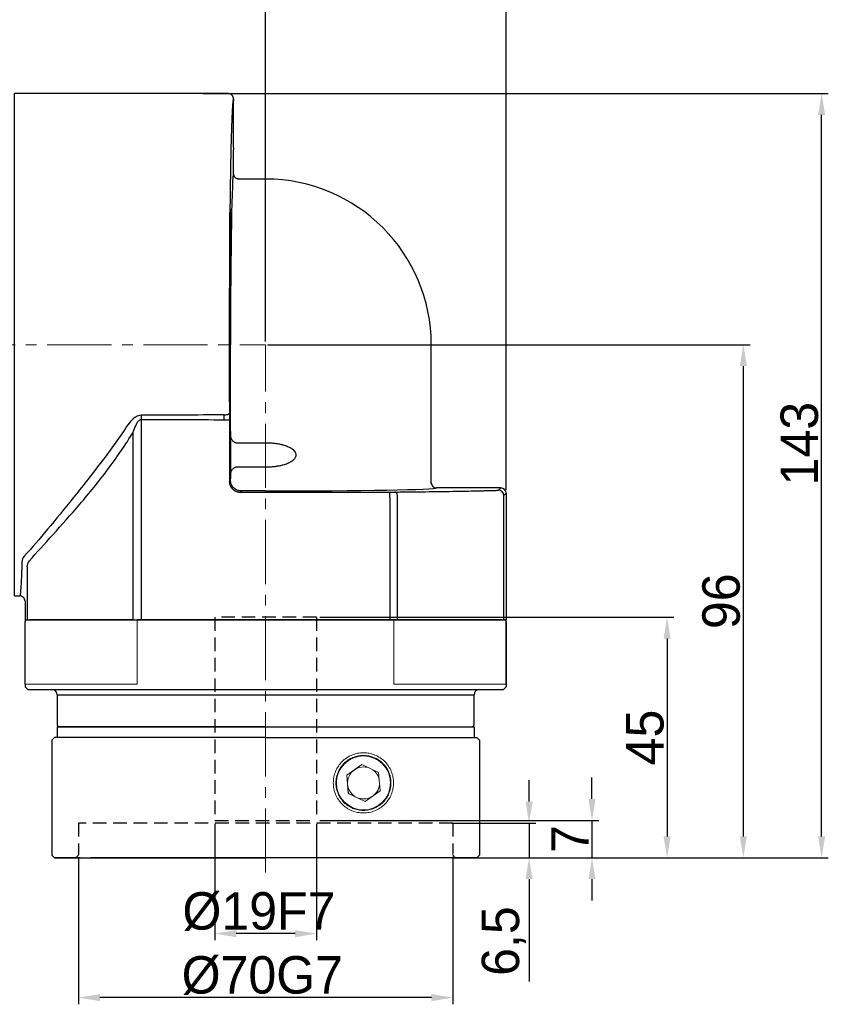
# Model space of a CAD drawing. Header units: millimetres. Extents: x 9570 to 10220, y -94 to 365.
# Tile 8 of 12: x 9912 to 10063, y 78 to 263. Entities that reach past the tile are written whole.
import ezdxf

# ---------------------------------------------------------------- set-up
doc = ezdxf.new("R2010")
doc.units = ezdxf.units.MM
doc.header["$PDSIZE"] = -5
doc.linetypes.add('DASHED', pattern=[19.05, 12.7, -6.35])
doc.linetypes.add('点画线', pattern=[18, 12, -2, 2, -2])
doc.layers.get('0').update_dxf_attribs({"lineweight": 18})
doc.layers.get('Defpoints').update_dxf_attribs({"lineweight": 18})
for name, color, linetype, lineweight in [('4虚线层', 6, 'DASHED', 35), ('7中心线层', 7, '点画线', 18), ('尺寸线层', 3, 'Continuous', 18), ('标注线', 7, 'Continuous', 18), ('粗实线', 7, 'Continuous', 40)]:
    doc.layers.add(name, color=color, linetype=linetype, lineweight=lineweight)
doc.styles.add('工程字', font='txt')
doc.dimstyles.new('ISO-25', dxfattribs={"dimtxt": 7, "dimasz": 4, "dimexe": 1.25, "dimexo": 0.625, "dimtad": 1, "dimtxsty": '工程字', "dimcen": 2, "dimdle": 8, "dimadec": 0, "dimazin": 0, "dimtfac": 1, "dimtmove": 0, "dimatfit": 3, "dimfxl": 1, "dimarcsym": 0})

# ---------------------------------------------------------------- blocks, each defined once
blk = doc.blocks.new('*D76')
at = {"layer": 'Defpoints', "color": 0}
for p in [(9793.85, 307.84), (9793.85, 211.04), (10002.85, 174.01)]:
    blk.add_point(p, dxfattribs=at)
at = {"layer": '尺寸线层', "color": 0, "lineweight": -2}
for p, q in [((9793.85, 211.67), (9793.85, 309.09)), ((9998.85, 307.84), (9797.85, 307.84)), ((10002.85, 174.63), (10002.85, 309.09))]:
    blk.add_line(p, q, dxfattribs=at)
at = {"layer": '尺寸线层', "color": 0}
for points in [[(9797.85, 308.5), (9797.85, 307.17), (9793.85, 307.84)], [(9998.85, 307.17), (9998.85, 308.5), (10002.85, 307.84)]]:
    blk.add_solid(points, dxfattribs=at)
at = {"layer": '尺寸线层', "color": 0, "insert": (9898.35, 311.96), "char_height": 7, "attachment_point": 5, "style": '工程字'}
blk.add_mtext('209', dxfattribs=at)
blk = doc.blocks.new('*D77')
at = {"layer": 'Defpoints', "color": 0}
for p in [(9945.55, 248.81), (10061.87, 248.81), (9997.17, 105.81)]:
    blk.add_point(p, dxfattribs=at)
at = {"layer": '尺寸线层', "color": 0, "lineweight": -2}
for p, q in [((9946.18, 248.81), (10063.12, 248.81)), ((10061.87, 109.81), (10061.87, 244.81)), ((9997.79, 105.81), (10063.12, 105.81))]:
    blk.add_line(p, q, dxfattribs=at)
at = {"layer": '尺寸线层', "color": 0}
for points in [[(10062.53, 244.81), (10061.2, 244.81), (10061.87, 248.81)], [(10061.2, 109.81), (10062.53, 109.81), (10061.87, 105.81)]]:
    blk.add_solid(points, dxfattribs=at)
at = {"layer": '尺寸线层', "color": 0, "insert": (10057.74, 183.31), "char_height": 7, "attachment_point": 5, "rotation": 90, "style": '工程字'}
blk.add_mtext('143', dxfattribs=at)
blk = doc.blocks.new('*D78')
at = {"layer": 'Defpoints', "color": 0}
for p in [(9957.55, 201.81), (10016.26, 105.81), (10047.22, 105.81)]:
    blk.add_point(p, dxfattribs=at)
at = {"layer": '尺寸线层', "color": 0, "lineweight": -2}
for p, q in [((9958.18, 201.81), (10048.47, 201.81)), ((10047.22, 197.81), (10047.22, 109.81)), ((10016.88, 105.81), (10048.47, 105.81))]:
    blk.add_line(p, q, dxfattribs=at)
at = {"layer": '尺寸线层', "color": 0}
for points in [[(10047.89, 197.81), (10046.56, 197.81), (10047.22, 201.81)], [(10046.56, 109.81), (10047.89, 109.81), (10047.22, 105.81)]]:
    blk.add_solid(points, dxfattribs=at)
at = {"layer": '尺寸线层', "color": 0, "insert": (10043.1, 153.81), "char_height": 7, "attachment_point": 5, "rotation": 90, "style": '工程字'}
blk.add_mtext('96', dxfattribs=at)
blk = doc.blocks.new('*D79')
at = {"layer": 'Defpoints', "color": 0}
for p in [(9967.36, 150.81), (9997.17, 105.81), (10032.96, 105.81)]:
    blk.add_point(p, dxfattribs=at)
at = {"layer": '尺寸线层', "color": 0, "lineweight": -2}
for p, q in [((9967.98, 150.81), (10034.21, 150.81)), ((10032.96, 146.81), (10032.96, 109.81)), ((9997.79, 105.81), (10034.21, 105.81))]:
    blk.add_line(p, q, dxfattribs=at)
at = {"layer": '尺寸线层', "color": 0}
for points in [[(10033.63, 146.81), (10032.29, 146.81), (10032.96, 150.81)], [(10032.29, 109.81), (10033.63, 109.81), (10032.96, 105.81)]]:
    blk.add_solid(points, dxfattribs=at)
at = {"layer": '尺寸线层', "color": 0, "insert": (10028.84, 128.31), "char_height": 7, "attachment_point": 5, "rotation": 90, "style": '工程字'}
blk.add_mtext('45', dxfattribs=at)
blk = doc.blocks.new('*D80')
at = {"layer": 'Defpoints', "color": 0}
for p in [(10002.85, 289.79), (10002.85, 264.92), (9834.35, 244.91)]:
    blk.add_point(p, dxfattribs=at)
at = {"layer": '尺寸线层', "color": 0, "lineweight": -2}
for p, q in [((9834.35, 245.53), (9834.35, 291.04)), ((9838.35, 289.79), (9998.85, 289.79)), ((10002.85, 265.55), (10002.85, 291.04))]:
    blk.add_line(p, q, dxfattribs=at)
at = {"layer": '尺寸线层', "color": 0}
for points in [[(9838.35, 290.45), (9838.35, 289.12), (9834.35, 289.79)], [(9998.85, 289.12), (9998.85, 290.45), (10002.85, 289.79)]]:
    blk.add_solid(points, dxfattribs=at)
at = {"layer": '尺寸线层', "color": 0, "insert": (9922.23, 294.5), "char_height": 7, "attachment_point": 5, "style": '工程字'}
blk.add_mtext('168,5', dxfattribs=at)
blk = doc.blocks.new('*D106')
at = {"layer": 'Defpoints', "color": 0}
for p in [(9948.36, 112.81), (9967.36, 112.81), (9948.36, 91.61)]:
    blk.add_point(p, dxfattribs=at)
at = {"layer": '尺寸线层', "color": 0, "lineweight": -2}
for p, q in [((9948.36, 112.18), (9948.36, 90.36)), ((9967.36, 112.18), (9967.36, 90.36)), ((9963.36, 91.61), (9952.36, 91.61))]:
    blk.add_line(p, q, dxfattribs=at)
at = {"layer": '尺寸线层', "color": 0}
for points in [[(9952.36, 92.27), (9952.36, 90.94), (9948.36, 91.61)], [(9963.36, 90.94), (9963.36, 92.27), (9967.36, 91.61)]]:
    blk.add_solid(points, dxfattribs=at)
at = {"layer": '尺寸线层', "color": 0, "insert": (9956.61, 95.73), "char_height": 7, "attachment_point": 5, "style": '工程字'}
blk.add_mtext('%%C19F7', dxfattribs=at)
blk = doc.blocks.new('*D107')
at = {"layer": 'Defpoints', "color": 0}
for p in [(9922.86, 106.41), (9992.86, 106.61), (9922.86, 79.63)]:
    blk.add_point(p, dxfattribs=at)
at = {"layer": '尺寸线层', "color": 0, "lineweight": -2}
for p, q in [((9922.86, 105.78), (9922.86, 78.38)), ((9992.86, 105.98), (9992.86, 78.38)), ((9988.86, 79.63), (9926.86, 79.63))]:
    blk.add_line(p, q, dxfattribs=at)
at = {"layer": '尺寸线层', "color": 0}
for points in [[(9926.86, 80.3), (9926.86, 78.97), (9922.86, 79.63)], [(9988.86, 78.97), (9988.86, 80.3), (9992.86, 79.63)]]:
    blk.add_solid(points, dxfattribs=at)
at = {"layer": '尺寸线层', "color": 0, "insert": (9957.24, 83.76), "char_height": 7, "attachment_point": 5, "style": '工程字'}
blk.add_mtext('%%C70G7', dxfattribs=at)
blk = doc.blocks.new('*D108')
at = {"layer": 'Defpoints', "color": 0}
for p in [(9992.04, 112.31), (9992.04, 105.81), (10007.14, 105.81)]:
    blk.add_point(p, dxfattribs=at)
at = {"layer": '尺寸线层', "color": 0, "lineweight": -2}
for p, q in [((10007.14, 116.31), (10007.14, 120.31)), ((9992.67, 112.31), (10008.39, 112.31)), ((10007.14, 112.31), (10007.14, 105.81)), ((9992.67, 105.81), (10008.39, 105.81)), ((10007.14, 101.81), (10007.14, 82.64))]:
    blk.add_line(p, q, dxfattribs=at)
at = {"layer": '尺寸线层', "color": 0}
for points in [[(10006.48, 116.31), (10007.81, 116.31), (10007.14, 112.31)], [(10007.81, 101.81), (10006.48, 101.81), (10007.14, 105.81)]]:
    blk.add_solid(points, dxfattribs=at)
at = {"layer": '尺寸线层', "color": 0, "insert": (10002.43, 90.22), "char_height": 7, "attachment_point": 5, "rotation": 90, "style": '工程字'}
blk.add_mtext('6,5', dxfattribs=at)
blk = doc.blocks.new('*D109')
at = {"layer": 'Defpoints', "color": 0}
for p in [(9967.35, 112.81), (9996.54, 105.81), (10018.91, 105.81)]:
    blk.add_point(p, dxfattribs=at)
at = {"layer": '尺寸线层', "color": 0, "lineweight": -2}
for p, q in [((10018.91, 116.81), (10018.91, 120.81)), ((9967.97, 112.81), (10020.16, 112.81)), ((10018.91, 112.81), (10018.91, 105.81)), ((9997.17, 105.81), (10020.16, 105.81)), ((10018.91, 101.81), (10018.91, 97.81))]:
    blk.add_line(p, q, dxfattribs=at)
at = {"layer": '尺寸线层', "color": 0}
for points in [[(10018.25, 116.81), (10019.58, 116.81), (10018.91, 112.81)], [(10019.58, 101.81), (10018.25, 101.81), (10018.91, 105.81)]]:
    blk.add_solid(points, dxfattribs=at)
at = {"layer": '尺寸线层', "color": 0, "insert": (10014.79, 109.31), "char_height": 7, "attachment_point": 5, "rotation": 90, "style": '工程字'}
blk.add_mtext('7', dxfattribs=at)
blk = doc.blocks.new('*D110')
at = {"layer": 'Defpoints', "color": 0}
for p in [(9957.85, 272.89), (9834.35, 201.81), (9957.85, 201.81)]:
    blk.add_point(p, dxfattribs=at)
at = {"layer": '尺寸线层', "color": 0, "lineweight": -2}
for p, q in [((9834.35, 202.43), (9834.35, 274.14)), ((9838.35, 272.89), (9953.85, 272.89)), ((9957.85, 202.43), (9957.85, 274.14))]:
    blk.add_line(p, q, dxfattribs=at)
at = {"layer": '尺寸线层', "color": 0}
for points in [[(9838.35, 273.56), (9838.35, 272.23), (9834.35, 272.89)], [(9953.85, 272.23), (9953.85, 273.56), (9957.85, 272.89)]]:
    blk.add_solid(points, dxfattribs=at)
at = {"layer": '尺寸线层', "color": 0, "insert": (9896.1, 277.6), "char_height": 7, "attachment_point": 5, "style": '工程字'}
blk.add_mtext('123,5', dxfattribs=at)
blk = doc.blocks.new('90L1')
at = {"color": 7, "linetype": 'Continuous', "lineweight": 30}
for p, q in [((40.05, 94), (0, 94)), ((0, 0), (0, 94)), ((41, 79), (41, 83.5)), ((41.98, 77.97), (41.63, 78.08)), ((47, 78), (42, 78)), ((78, 21.2), (78, 47)), ((78.08, 20.82), (77.97, 21.17)), ((78.08, 20.82), (77.97, 21.17)), ((91, 20.2), (79, 20.2)), ((92, 19.2), (92, -4.5)), ((0, 0), (1, 0)), ((2, -1), (2, -4.5)), ((2, -4.5), (2.42, -4.5)), ((2.42, -4.5), (2.82, -4.5)), ((22.31, -4.5), (2.82, -4.5)), ((22.31, -4.5), (23.76, -4.5)), ((70.24, -4.5), (23.76, -4.5)), ((70.24, -4.5), (71.69, -4.5)), ((91.18, -4.5), (71.69, -4.5)), ((91.18, -4.5), (91.58, -4.5)), ((92, -4.5), (91.58, -4.5))]:
    blk.add_line(p, q, dxfattribs=at)
at = {"color": 7, "linetype": 'Continuous', "lineweight": 25}
for p, q in [((42, 78), (41.98, 77.95)), ((41.98, 77.95), (42, 78)), ((40.44, 30.06), (40.44, 47)), ((23.76, -4.5), (23.76, 33.03)), ((39.23, 32.96), (40.23, 32.96)), ((40.23, 32.96), (40.23, 21.43)), ((22.25, -4.5), (22.25, 30.71)), ((41.44, 28.67), (47, 28.67)), ((47, 24.08), (41.44, 24.08)), ((40.44, 21.64), (40.44, 22.69)), ((40.23, 21.43), (40.44, 21.64)), ((77.95, 21.18), (78, 21.2)), ((78, 21.2), (77.95, 21.18)), ((42.44, 19.64), (42.23, 19.43)), ((42.23, 19.43), (70.24, 19.43)), ((47, 19.64), (42.44, 19.64)), ((70.24, 18.43), (70.24, 19.43)), ((70.24, 18.43), (70.24, -4.5)), ((71.69, -4.5), (71.69, 18.43)), ((90.58, 19.78), (91, 20.2)), ((92, 19.2), (91.58, 18.78)), ((91.58, -4.5), (91.58, 18.78)), ((2.42, 5.46), (2.42, -4.5)), ((1.03, 0.06), (1, 0))]:
    blk.add_line(p, q, dxfattribs=at)
at = {"color": 7, "linetype": 'Continuous', "lineweight": 25, "flags": 128}
blk.add_lwpolyline([(71.69, 18.43), (71.68, 18.63), (71.65, 18.81), (71.61, 18.98), (71.55, 19.14), (71.47, 19.26), (71.39, 19.35), (71.3, 19.41), (71.21, 19.43)], dxfattribs=at)
at = {"color": 7, "linetype": 'Continuous', "lineweight": 30}
blk.add_arc((47, 47), 31, 0, 90, dxfattribs=at)
at = {"color": 7, "linetype": 'Continuous', "lineweight": 25}
blk.add_arc((90.58, 18.78), 1, 0.0204, 89.9796, dxfattribs=at)
at = {"color": 7, "linetype": 'Continuous', "lineweight": 30}
for centre, major_axis, ratio, start_param, end_param in [((41, 88.25), (0, 4.75), 0.017455, 0, 3.141593), ((91, 19.2), (-0.707, -0.707), 0.999695, 2.356347, 3.926839)]:
    blk.add_ellipse(centre, major_axis=major_axis, ratio=ratio, start_param=start_param, end_param=end_param, dxfattribs=at)
at = {"color": 7, "linetype": 'Continuous', "lineweight": 25}
for centre, major_axis, start_param, end_param in [((41, 47), (0, 32), 0.000545, 1.570796), ((40.38, 26.38), (0, 5.25), 3.934749, 5.490029), ((47, 20.2), (32, 0), 4.712389, 6.28264), ((70.24, 19.46), (2, 0), 4.712389, 5.217749), ((88.58, 19.78), (2, 0), 5.760077, 6.265732)]:
    blk.add_ellipse(centre, major_axis=major_axis, ratio=0.017455, start_param=start_param, end_param=end_param, dxfattribs=at)
for centre in [(40.38, 67.62), (40.38, 26.38)]:
    blk.add_ellipse(centre, major_axis=(0, 4.75), ratio=0.017455, dxfattribs=at)
at = {"color": 7, "linetype": 'Continuous', "lineweight": 30}
for points, knots in [([(41, 93), (41, 93.03), (41, 93.1), (40.98, 93.21), (40.95, 93.31), (40.91, 93.42), (40.86, 93.52), (40.79, 93.62), (40.69, 93.73), (40.55, 93.84), (40.37, 93.93), (40.19, 93.99), (40.06, 94), (40, 94)], [0, 0, 0, 0, 0.065024, 0.132693, 0.202769, 0.274936, 0.348809, 0.423936, 0.499817, 0.631217, 0.759894, 0.883437, 1, 1, 1, 1]), ([(41, 79), (41, 78.97), (41, 78.91), (41.02, 78.81), (41.04, 78.72), (41.07, 78.63), (41.11, 78.54), (41.16, 78.45), (41.22, 78.37), (41.32, 78.26), (41.55, 78.07), (41.81, 78.03), (42, 78)], [0, 0, 0, 0, 0.058338, 0.118419, 0.180044, 0.242977, 0.306946, 0.371648, 0.436761, 0.501948, 0.646519, 1, 1, 1, 1]), ([(78, 21.2), (78, 21.16), (78, 21.1), (78.02, 21), (78.04, 20.91), (78.07, 20.83), (78.1, 20.76), (78.13, 20.7), (78.17, 20.64), (78.2, 20.6), (78.23, 20.56), (78.25, 20.53), (78.27, 20.51), (78.28, 20.5), (78.34, 20.44), (78.45, 20.36), (78.62, 20.26), (78.81, 20.21), (78.94, 20.2), (79, 20.2)], [0, 0, 0, 0, 0.064862, 0.126982, 0.185674, 0.240346, 0.290512, 0.335791, 0.3759, 0.41064, 0.439882, 0.463548, 0.481595, 0.494004, 0.500769, 0.630342, 0.758307, 0.882197, 1, 1, 1, 1]), ([(2, -1), (2, -0.88), (1.98, -0.75), (1.88, -0.51), (1.8, -0.39), (1.61, -0.2), (1.49, -0.12), (1.24, -0.02), (1.12, 0), (1, 0)], [0, 0, 0, 0, 0.25, 0.25, 0.5, 0.5, 0.75, 0.75, 1, 1, 1, 1])]:
    blk.add_open_spline(points, degree=3, knots=knots, dxfattribs=at)
at = {"color": 7, "linetype": 'Continuous', "lineweight": 25}
for points, knots in [([(41, 93), (41, 93), (40.99, 93), (40.98, 92.98), (40.97, 92.96), (40.95, 92.93), (40.94, 92.88), (40.93, 92.83), (40.92, 92.77), (40.9, 92.62), (40.86, 92.34), (40.82, 91.8), (40.77, 91.11), (40.71, 90), (40.64, 88.25), (40.56, 85.59), (40.48, 82.41), (40.42, 78.76), (40.36, 74.68), (40.3, 70.24), (40.26, 65.48), (40.23, 60.47), (40.21, 55.28), (40.2, 50.86), (40.2, 47.31), (40.2, 44.65), (40.2, 41.99), (40.21, 39.79), (40.21, 38.04), (40.22, 36.74), (40.22, 35.44), (40.23, 34.59), (40.23, 34.16)], [0, 0, 0, 0, 0.007821, 0.015638, 0.023451, 0.031263, 0.039075, 0.046889, 0.054707, 0.062529, 0.093786, 0.12505, 0.156307, 0.18757, 0.250063, 0.312555, 0.375047, 0.437537, 0.500026, 0.562514, 0.625001, 0.687488, 0.749973, 0.812459, 0.843711, 0.87497, 0.906222, 0.937482, 0.953116, 0.968739, 0.984363, 1, 1, 1, 1]), ([(23.76, 33.81), (23.38, 33.81), (23.04, 33.68), (22.48, 33.37), (22.25, 33.17), (21.62, 32.57), (21.3, 32.13), (21.01, 31.69)], [0, 0, 0, 0, 0.25, 0.25, 0.5, 0.5, 1, 1, 1, 1]), ([(39.23, 33.88), (39.35, 33.88), (39.47, 33.89), (39.72, 33.91), (39.83, 33.94), (40.03, 33.99), (40.1, 34.02), (40.2, 34.09), (40.23, 34.13), (40.23, 34.16)], [0, 0, 0, 0, 0.25, 0.25, 0.5, 0.5, 0.75, 0.75, 1, 1, 1, 1]), ([(39.23, 32.96), (39.23, 33.02), (39.23, 33.14), (39.23, 33.33), (39.23, 33.52), (39.23, 33.7), (39.23, 33.82), (39.23, 33.88)], [0, 0, 0, 0, 0.201426, 0.402464, 0.602785, 0.802068, 1, 1, 1, 1]), ([(21.01, 31.69), (19.4, 29.24), (17.71, 26.95), (14.33, 22.51), (12.64, 20.38), (9.35, 16.27), (7.74, 14.29), (4.71, 10.66), (3.27, 8.98), (1.89, 7.48)], [0, 0, 0, 0, 0.25, 0.25, 0.5, 0.5, 0.75, 0.75, 1, 1, 1, 1]), ([(22.31, 30.82), (22.46, 31.28), (22.64, 31.74), (22.97, 32.37), (23.09, 32.57), (23.39, 32.9), (23.56, 33.03), (23.76, 33.03)], [0, 0, 0, 0, 0.5, 0.5, 0.75, 0.75, 1, 1, 1, 1]), ([(2.82, 6.57), (4.17, 8.11), (5.66, 9.74), (8.85, 13.26), (10.55, 15.16), (13.99, 19.19), (15.73, 21.32), (19.12, 25.84), (20.78, 28.23), (22.31, 30.82)], [0, 0, 0, 0, 0.25, 0.25, 0.5, 0.5, 0.75, 0.75, 1, 1, 1, 1]), ([(41.44, 28.67), (41.42, 28.67), (41.37, 28.67), (41.31, 28.68), (41.24, 28.71), (41.17, 28.74), (41.11, 28.78), (41.04, 28.83), (40.94, 28.92), (40.82, 29.06), (40.69, 29.26), (40.58, 29.46), (40.51, 29.67), (40.45, 29.87), (40.45, 30), (40.44, 30.06)], [0, 0, 0, 0, 0.031385, 0.063308, 0.096426, 0.131328, 0.168518, 0.208413, 0.251353, 0.369451, 0.501179, 0.624667, 0.75058, 0.877516, 1, 1, 1, 1]), ([(47, 28.67), (47.13, 28.67), (47.39, 28.66), (47.78, 28.65), (48.16, 28.63), (48.53, 28.59), (48.89, 28.55), (49.24, 28.5), (49.58, 28.43), (49.91, 28.36), (50.41, 28.24), (51.04, 28.03), (51.68, 27.72), (52.15, 27.4), (52.45, 27.09), (52.64, 26.75), (52.7, 26.42), (52.67, 26.13), (52.57, 25.87), (52.39, 25.61), (52.12, 25.34), (51.69, 25.03), (51.06, 24.72), (50.34, 24.49), (49.66, 24.33), (49.03, 24.22), (48.38, 24.14), (47.7, 24.09), (47.24, 24.09), (47, 24.08)], [0, 0, 0, 0, 0.029948, 0.05926, 0.087957, 0.116057, 0.143584, 0.170561, 0.197012, 0.222964, 0.248444, 0.315224, 0.373054, 0.411611, 0.444247, 0.472615, 0.499182, 0.518635, 0.538874, 0.561049, 0.591087, 0.625231, 0.683254, 0.750424, 0.796795, 0.844791, 0.894568, 0.946263, 1, 1, 1, 1]), ([(40.44, 22.69), (40.44, 22.72), (40.45, 22.78), (40.46, 22.88), (40.48, 22.98), (40.52, 23.12), (40.58, 23.29), (40.69, 23.49), (40.82, 23.69), (40.96, 23.85), (41.09, 23.96), (41.2, 24.03), (41.32, 24.08), (41.4, 24.08), (41.44, 24.08)], [0, 0, 0, 0, 0.060844, 0.122585, 0.185436, 0.249599, 0.375421, 0.498985, 0.630237, 0.748857, 0.821983, 0.886548, 0.944856, 1, 1, 1, 1]), ([(40.23, 21.43), (40.23, 21.38), (40.23, 21.29), (40.25, 21.14), (40.28, 21), (40.31, 20.87), (40.36, 20.73), (40.41, 20.6), (40.47, 20.47), (40.55, 20.35), (40.63, 20.23), (40.72, 20.12), (40.82, 20.01), (40.92, 19.92), (41.03, 19.83), (41.15, 19.75), (41.27, 19.67), (41.4, 19.61), (41.53, 19.55), (41.67, 19.51), (41.81, 19.47), (41.95, 19.45), (42.09, 19.43), (42.18, 19.43), (42.23, 19.43)], [0, 0, 0, 0, 0.045464, 0.090925, 0.136383, 0.18184, 0.227295, 0.272748, 0.3182, 0.363651, 0.409101, 0.454551, 0.5, 0.545449, 0.590899, 0.636349, 0.6818, 0.727252, 0.772705, 0.81816, 0.863617, 0.909075, 0.954536, 1, 1, 1, 1]), ([(42.44, 19.64), (42.18, 19.64), (41.92, 19.69), (41.43, 19.89), (41.21, 20.04), (40.84, 20.41), (40.69, 20.63), (40.49, 21.12), (40.44, 21.38), (40.44, 21.64)], [0, 0, 0, 0, 0.25, 0.25, 0.5, 0.5, 0.75, 0.75, 1, 1, 1, 1]), ([(71.21, 19.43), (71.4, 19.44), (71.8, 19.44), (72.38, 19.45), (72.97, 19.45), (73.54, 19.46), (74.11, 19.46), (74.68, 19.47), (75.24, 19.48), (75.8, 19.48), (76.35, 19.49), (77.63, 19.51), (79.57, 19.53), (82.07, 19.57), (84.4, 19.62), (86.14, 19.65), (87.36, 19.68), (88.15, 19.7), (88.9, 19.72), (89.63, 19.74), (90.08, 19.75), (90.31, 19.76)], [0, 0, 0, 0, 0.025027, 0.050037, 0.075033, 0.10002, 0.125003, 0.149986, 0.174975, 0.199973, 0.224986, 0.250017, 0.374994, 0.499993, 0.624972, 0.749974, 0.800012, 0.849997, 0.899966, 0.949954, 1, 1, 1, 1])]:
    blk.add_open_spline(points, degree=3, knots=knots, dxfattribs=at)
for points in [[(39.23, 33.88), (34.07, 33.84), (28.92, 33.81), (23.76, 33.81)], [(23.76, 33.03), (23.76, 33.3), (23.76, 33.56), (23.76, 33.81)], [(40.23, 34.16), (40.23, 33.77), (40.23, 33.36), (40.23, 32.96)], [(23.76, 33.03), (28.92, 33.03), (34.08, 33), (39.23, 32.96)], [(1.89, 7.48), (1.56, 7.11), (1.43, 6.71), (1.42, 6.32)], [(2.42, 5.46), (2.43, 5.86), (2.58, 6.2), (2.82, 6.57)]]:
    blk.add_open_spline(points, degree=3, dxfattribs=at)
at = {"linetype": 'Continuous', "lineweight": 25}
blk.add_open_spline([(1.42, 6.32), (1.41, 5.97), (1.38, 5.21), (1.34, 4.14), (1.3, 3.09), (1.25, 2.12), (1.19, 1.25), (1.13, 0.57), (1.08, 0.14), (1.04, 0.08), (1.03, 0.06)], degree=3, knots=[0, 0, 0, 0, 0.094814, 0.200492, 0.317033, 0.444435, 0.582698, 0.731821, 0.891802, 1, 1, 1, 1], dxfattribs=at)

msp = doc.modelspace()

# ---------------------------------------------------------------- linework, layer by layer
at = {"linetype": 'Continuous', "lineweight": 15}
for p, q in [((9912.8508, 150.0094), (9912.8508, 150.3094)), ((9933.6271, 150.3094), (9912.8508, 150.3094)), ((9934.1021, 150.3094), (9933.6271, 150.3094)), ((9934.1021, 150.3094), (9981.5994, 150.3094)), ((9934.495, 150.3094), (9981.2065, 150.3094)), ((9982.0744, 150.3094), (9981.5994, 150.3094)), ((10002.7308, 150.3094), (9982.0744, 150.3094)), ((10002.8508, 150.3094), (10002.7308, 150.3094)), ((10002.8508, 150.3094), (10002.8508, 150.0094)), ((10002.8508, 150.0094), (10002.8508, 137.8008))]:
    msp.add_line(p, q, dxfattribs=at)
at = {"color": 2, "linetype": 'Continuous', "lineweight": 15}
for p, q in [((9912.8508, 150.0094), (9912.8508, 150.3094)), ((9982.3044, 150.3094), (9981.3454, 150.3094))]:
    msp.add_line(p, q, dxfattribs=at)
at = {"color": 7, "linetype": 'Continuous', "lineweight": 15}
for p, q in [((9933.8508, 138.3094), (9933.8508, 150.3094)), ((9981.8508, 138.3094), (9981.8508, 150.3094)), ((9912.8551, 138.3094), (9933.8551, 138.3094)), ((9981.8551, 138.3094), (10002.8551, 138.3094)), ((9975.8593, 123.2607), (9973.0191, 121.2774)), ((9974.4635, 122.2691), (9973.0434, 121.2774)), ((9975.8738, 123.2539), (9974.4635, 122.2691)), ((9978.9969, 121.7927), (9975.8593, 123.2607)), ((9979.2943, 118.3413), (9978.9969, 121.7927)), ((9973.0191, 121.2774), (9973.3166, 117.8261)), ((9973.0434, 121.2774), (9973.0191, 121.2774)), ((9973.0434, 121.2774), (9973.1921, 119.5518)), ((9973.1921, 119.5518), (9973.3408, 117.8261)), ((9976.4542, 116.3581), (9979.2943, 118.3413)), ((9973.3166, 117.8261), (9976.4542, 116.3581)), ((9973.3408, 117.8261), (9973.3166, 117.8261)), ((9973.3408, 117.8261), (9974.9096, 117.0921)), ((9974.9096, 117.0921), (9976.4639, 116.3649)), ((9939.3054, 105.8044), (9939.3107, 105.8094)), ((9974.7877, 105.8094), (9974.793, 105.8044))]:
    msp.add_line(p, q, dxfattribs=at)
msp.add_circle((9976.1567, 119.8094), 5.053, dxfattribs=at)
for centre, radius, start, end in [((9976.181, 119.8094), 3, 124.926322, 184.925928), ((9976.181, 119.8095), 2.9999, 69.671082, 124.926511), ((9976.181, 119.8094), 3, 12.204309, 60.179983), ((9976.181, 119.8094), 3, 184.925704, 244.925419), ((9976.1809, 119.8094), 3, 310.442344, 357.646946), ((9976.181, 119.8094), 3, 244.925917, 299.409805)]:
    msp.add_arc(centre, radius, start, end, dxfattribs=at)
for points, knots in [([(9976.1537, 114.1844), (9975.7848, 114.2054), (9975.0469, 114.2473), (9973.9826, 114.5826), (9973.0017, 115.1036), (9972.142, 115.8101), (9971.4366, 116.6696), (9970.9124, 117.6506), (9970.5897, 118.7149), (9970.4808, 119.8218), (9970.59, 120.9287), (9970.913, 121.993), (9971.4374, 122.9739), (9972.1431, 123.8337), (9973.003, 124.5393), (9973.9839, 125.0637), (9975.0483, 125.3865), (9976.1552, 125.4956), (9977.2621, 125.3865), (9978.3264, 125.0637), (9979.3073, 124.5393), (9980.1669, 123.8337), (9980.8724, 122.9739), (9981.3966, 121.993), (9981.7193, 120.9287), (9981.8282, 119.8218), (9981.719, 118.7149), (9981.396, 117.6506), (9980.8716, 116.6696), (9980.1659, 115.8101), (9979.306, 115.1036), (9978.325, 114.5826), (9977.2606, 114.2473), (9976.5227, 114.2054), (9976.1537, 114.1844)], [0, 0, 0, 0, 0.03124466, 0.0624902, 0.09373719, 0.12498621, 0.15623731, 0.18749023, 0.2187448, 0.25000002, 0.28125524, 0.3125096, 0.34376255, 0.37501368, 0.40626262, 0.43750961, 0.46875528, 0.49999999, 0.53124467, 0.56249021, 0.5937372, 0.62498622, 0.65623725, 0.68749022, 0.71874459, 0.74999981, 0.78125503, 0.81250956, 0.84376257, 0.87501369, 0.90626256, 0.93750964, 0.9687551, 1, 1, 1, 1]), ([(9976.1561, 114.6594), (9976.491, 114.6783), (9977.1651, 114.7164), (9978.1307, 115.0199), (9979.0295, 115.4948), (9979.8168, 116.1388), (9980.4661, 116.9297), (9980.891, 117.7246), (9981.1434, 118.4663), (9981.2766, 119.1287), (9981.3221, 119.8094), (9981.2768, 120.4901), (9981.1438, 121.1524), (9980.8916, 121.8942), (9980.4669, 122.6891), (9979.8178, 123.4801), (9979.0308, 124.1233), (9978.1321, 124.6012), (9977.1666, 124.8934), (9976.1577, 124.9922), (9975.1487, 124.8934), (9974.1831, 124.6012), (9973.2842, 124.1233), (9972.497, 123.4801), (9971.8477, 122.6891), (9971.4228, 121.8942), (9971.1704, 121.1525), (9971.0372, 120.4901), (9970.9917, 119.8094), (9971.037, 119.1287), (9971.17, 118.4663), (9971.4222, 117.7246), (9971.8469, 116.9297), (9972.496, 116.1388), (9973.283, 115.4949), (9974.1817, 115.0199), (9975.1472, 114.7164), (9975.8213, 114.6783), (9976.1561, 114.6594)], [0, 0, 0, 0, 0.03103332, 0.06247442, 0.09303062, 0.12495569, 0.15620007, 0.18744664, 0.20807272, 0.22876221, 0.25000015, 0.2712367, 0.29192613, 0.31255362, 0.34380027, 0.37504453, 0.40696814, 0.4375257, 0.46896572, 0.49999994, 0.5310328, 0.56247445, 0.59303045, 0.62495565, 0.65619985, 0.68744649, 0.70807278, 0.72876202, 0.74999997, 0.77123674, 0.79192618, 0.81255347, 0.84380006, 0.87504448, 0.90696811, 0.93752567, 0.96896624, 1, 1, 1, 1])]:
    msp.add_open_spline(points, degree=3, knots=knots, dxfattribs=at)
at = {"layer": '4虚线层', "color": 0, "lineweight": -2, "ltscale": 0.2}
for p, q in [((9967.3551, 150.8093), (9948.3551, 150.8093)), ((9948.3551, 150.8093), (9948.3551, 112.8094)), ((9957.8508, 150.3094), (9957.8507, 150.3094)), ((9967.3551, 150.8093), (9967.3551, 112.8094)), ((9948.3551, 112.8094), (9967.3551, 112.8094)), ((9948.3551, 112.8094), (9967.3551, 112.8094)), ((9948.3551, 112.8094), (9967.3551, 112.8094)), ((9948.3551, 112.8094), (9967.3551, 112.8094)), ((9992.8551, 112.3094), (9922.8551, 112.3094)), ((9922.8551, 112.3094), (9922.8551, 106.4094)), ((9992.8551, 112.3094), (9922.8551, 112.3094)), ((9922.8551, 112.3094), (9922.8551, 106.4094)), ((9992.8551, 112.3094), (9992.8551, 106.6094)), ((9992.8551, 112.3094), (9992.8551, 106.6094))]:
    msp.add_line(p, q, dxfattribs=at)
at = {"layer": '7中心线层'}
for p in [(9791.0059, 201.8094), (9957.8508, 103.0346)]:
    msp.add_line(p, (9957.8508, 201.8094), dxfattribs=at)
at = {"layer": '7中心线层', "color": 0}
for centre, start, end in [((9922.0551, 106.6094), 270, 0), ((9993.6551, 106.6094), 180, 270)]:
    msp.add_arc(centre, 0.8, start, end, dxfattribs=at)
at = {"layer": '粗实线', "linetype": 'Continuous', "lineweight": 30}
for p, q in [((9912.8508, 150.3094), (9912.8508, 150.0094)), ((9912.8508, 150.3094), (9933.8508, 150.3094)), ((9912.8508, 150.3094), (9933.8508, 150.3094)), ((9912.8508, 138.3094), (9912.8508, 150.0094)), ((9912.8508, 150.0094), (9912.8508, 150.0094)), ((9967.3508, 150.3094), (9933.8508, 150.3094)), ((9981.3454, 150.3094), (9933.8508, 150.3094)), ((9934.495, 150.3094), (9981.2065, 150.3094)), ((9981.3454, 150.3094), (9967.3508, 150.3094)), ((9982.3044, 150.3094), (9981.3454, 150.3094)), ((9982.3044, 150.3094), (10002.6059, 150.3094)), ((9982.3044, 150.3094), (10002.6059, 150.3094)), ((10002.8508, 150.3094), (10002.6059, 150.3094)), ((10002.8508, 150.0094), (10002.8508, 150.3094)), ((10002.8508, 138.3094), (10002.8508, 150.0094)), ((10002.8508, 150.0094), (10002.8508, 137.8008)), ((9912.8551, 138.3094), (9912.8551, 137.8051)), ((9912.8551, 137.8051), (9913.3508, 137.3094)), ((9913.3508, 137.3094), (9936.0606, 137.3094)), ((9936.0606, 137.3094), (9979.6496, 137.3094)), ((9979.6496, 137.3094), (10002.3594, 137.3094)), ((10002.8551, 137.8051), (10002.3594, 137.3094)), ((9918.8551, 136.3094), (9918.8551, 130.6094)), ((9918.8551, 136.3094), (9996.8551, 136.3094)), ((9996.8551, 130.6094), (9996.8551, 136.3094)), ((9918.8486, 130.3094), (9996.8486, 130.3094)), ((9918.8551, 130.605), (9919.1551, 130.305)), ((9918.8551, 130.3094), (9918.8551, 128.3094)), ((9957.8551, 130.3094), (9918.8551, 130.3094)), ((9957.8551, 130.3094), (9996.8551, 130.3094)), ((9996.8551, 130.605), (9996.5594, 130.3094)), ((9996.8551, 130.3094), (9996.8551, 128.3094)), ((9917.8551, 127.8094), (9918.3551, 128.3094)), ((9917.8551, 127.8093), (9917.8551, 106.3094)), ((9957.8551, 128.3094), (9918.3551, 128.3094)), ((9957.8551, 128.3094), (9997.3551, 128.3094)), ((9997.8551, 127.8094), (9997.3551, 128.3094)), ((9997.8551, 127.8093), (9997.8551, 106.3094)), ((9917.8551, 106.3094), (9918.3551, 105.8094)), ((9922.745, 105.8094), (9918.3551, 105.8094)), ((9918.3551, 105.8094), (9957.8551, 105.8094)), ((9992.5742, 105.8094), (9925.1587, 105.8094)), ((9997.3551, 105.8094), (9957.8551, 105.8094)), ((9997.8465, 106.3094), (9997.3465, 105.8094))]:
    msp.add_line(p, q, dxfattribs=at)
for centre, start, end in [((9917.8551, 136.3094), 0, 90), ((9997.8551, 136.3094), 90, 180)]:
    msp.add_arc(centre, 1, start, end, dxfattribs=at)
for points, knots in [([(10002.8551, 138.3094), (10002.8551, 138.303), (10002.8551, 138.2419), (10002.8551, 138.1097), (10002.8551, 137.9433), (10002.8551, 137.8474), (10002.8551, 137.8051)], [0, 0, 0, 0, 0.007341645, 0.070481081, 0.152674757, 0.230633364, 0.230633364, 0.230633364, 0.230633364]), ([(9920.1587, 105.8094), (9919.7129, 105.8094), (9923.8208, 105.8094), (9923.1037, 105.8094), (9922.745, 105.8094)], [0, 0, 0, 0, 0.4997865, 1, 1, 1, 1])]:
    msp.add_open_spline(points, degree=3, knots=knots, dxfattribs=at)

# ---------------------------------------------------------------- block references
at = {"layer": '标注线'}
msp.add_blockref('90L1', (9910.8467, 154.8094), dxfattribs=at)

# ---------------------------------------------------------------- dimensions: what is measured, and where the dimension line sits
at = {"layer": '尺寸线层'}
dim = msp.add_linear_dim(base=(9793.8467, 307.8374), p1=(10002.8467, 174.0074), p2=(9793.8467, 211.041), dimstyle='ISO-25', override={"dimtxsty": '工程字'}, dxfattribs=at)
dim.commit()
dim.dimension.update_dxf_attribs({"geometry": '*D76', "text_midpoint": (9898.3487, 307.8374), "dimtype": 160})
dim = msp.add_linear_dim(base=(10002.8508, 289.7872), p1=(9834.3467, 244.9094), p2=(10002.8508, 264.9214), dimstyle='ISO-25', dxfattribs=at)
dim.commit()
dim.dimension.update_dxf_attribs({"geometry": '*D80', "text_midpoint": (9922.2349, 289.7872), "dimtype": 160})
dim = msp.add_linear_dim(base=(9957.8508, 272.8928), p1=(9834.3467, 201.8094), p2=(9957.8508, 201.8094), dimstyle='ISO-25', dxfattribs=at)
dim.commit()
dim.dimension.update_dxf_attribs({"geometry": '*D110', "text_midpoint": (9896.0987, 277.6044)})
dim = msp.add_linear_dim(base=(10061.8682, 248.8094), p1=(9997.1656, 105.8094), p2=(9945.5533, 248.8094), angle=90, dimstyle='ISO-25', override={"dimtxsty": '工程字'}, dxfattribs=at)
dim.commit()
dim.dimension.update_dxf_attribs({"geometry": '*D77', "text_midpoint": (10061.8682, 183.3094), "dimtype": 160})
for base, p1, p2, picture, middle in [((10047.2248, 105.8094), (9957.5508, 201.8094), (10016.2584, 105.8094), '*D78', (10043.0998, 153.8094)), ((10032.9613, 105.8094), (9967.3551, 150.8093), (9997.1656, 105.8094), '*D79', (10028.8363, 128.3094))]:
    dim = msp.add_linear_dim(base=base, p1=p1, p2=p2, angle=90, dimstyle='ISO-25', dxfattribs=at)
    dim.commit()
    dim.dimension.update_dxf_attribs({"geometry": picture, "text_midpoint": middle})
for base, p1, p2, picture, middle in [((10018.9135, 105.8094), (9967.3464, 112.8094), (9996.5406, 105.8094), '*D109', (10018.9135, 109.3094)), ((10007.1439, 105.8094), (9992.0405, 112.3094), (9992.0405, 105.8094), '*D108', (10007.1439, 90.2235))]:
    dim = msp.add_linear_dim(base=base, p1=p1, p2=p2, angle=270, dimstyle='ISO-25', dxfattribs=at)
    dim.commit()
    dim.dimension.update_dxf_attribs({"geometry": picture, "text_midpoint": middle, "dimtype": 160})
dim = msp.add_linear_dim(base=(9948.3551, 91.6076), p1=(9967.3551, 112.8094), p2=(9948.3551, 112.8094), text='%%C<>F7', dimstyle='ISO-25', dxfattribs=at)
dim.commit()
dim.dimension.update_dxf_attribs({"geometry": '*D106', "text_midpoint": (9956.6051, 91.6076), "dimtype": 160})
dim = msp.add_linear_dim(base=(9922.8551, 79.6328), p1=(9992.8551, 106.6094), p2=(9922.8551, 106.4094), text='%%C<>G7', dimstyle='ISO-25', override={"dimtxsty": '工程字'}, dxfattribs=at)
dim.commit()
dim.dimension.update_dxf_attribs({"geometry": '*D107', "text_midpoint": (9957.2437, 79.6328), "dimtype": 160})

doc.saveas('drawing.dxf')
